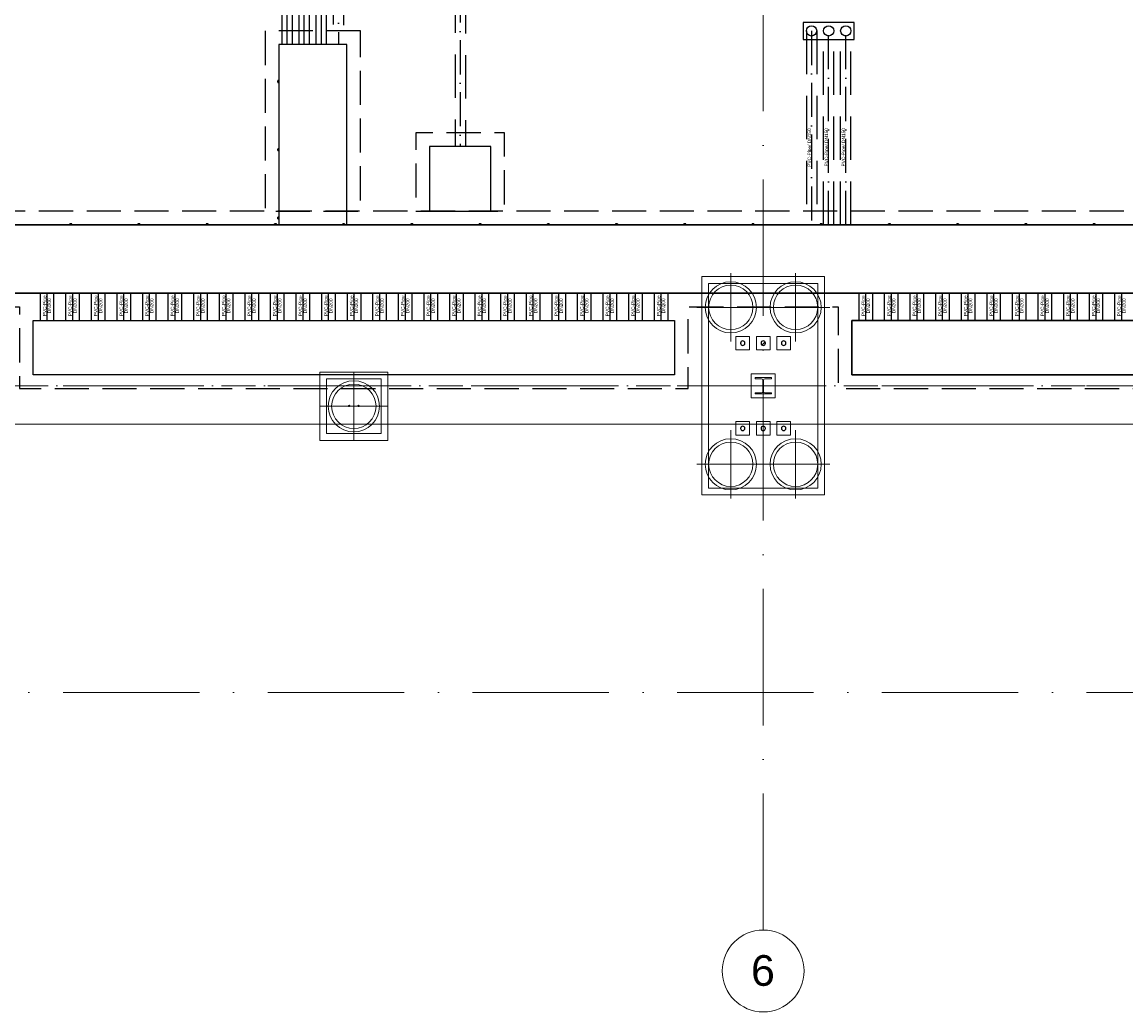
# Model space of a CAD drawing. Header units: millimetres. Extents: x -2694 to 330324, y -17289 to 76899.
# Tile 24 of 142: x 66908 to 83086, y -1426 to 13081. Entities that reach past the tile are written whole.
import ezdxf

# ---------------------------------------------------------------- set-up
doc = ezdxf.new("R2010")
doc.units = ezdxf.units.MM
for name, pattern in [('IMPORT-A_CARA_07', [700, 500, -200]), ('IMPORT-A_CARA_15', [760, 500, -130, 0, -130]), ('IMPORT-HIDDEN', [952.5, 635, -317.5]), ('Čerchovaná 20mm', [3000, 2000, -500, 0, -500])]:
    doc.linetypes.add(name, pattern=pattern)
for name, color, linetype, lineweight in [('02_0_25386_PODLAHA HALY A ZÁKLADY VESTAVKŮ 4_6_2025_dwg', 8, 'Continuous', 9), ('11542_003_OK-HALA_TaO-1_ET_R01_AciS_2025-04-14_sloupy_dwg', 150, 'Continuous', 9), ('CA_OSY', 5, 'IMPORT-A_CARA_15', 13), ('CA_PODLAHA CHRÁN_ POPIS', 12, 'IMPORT-A_CARA_15', 25), ('CA_PODLAHA CHRÁNIČKY', 12, 'IMPORT-A_CARA_07', 25), ('CA_PODLAHA KANÁLY', 12, 'Continuous', 25), ('CA_PODLAHA OBRYS', 12, 'Continuous', 25), ('CA_PODLAHA25', 7, 'Continuous', 13), ('CA_POHHRA18', 9, 'Continuous', 9), ('CA_TEXT35', 62, 'Continuous', 9), ('CA_ZAKLADY25', 7, 'Continuous', 13), ('Konstrukční přípoje', 7, 'Continuous', 13), ('SS_HALA_TaO-DODAVKA_STAVEBNI', 140, 'Continuous', 9), ('SS_HALA_TaO-SLOUP', 140, 'Continuous', 9)]:
    doc.layers.add(name, color=color, linetype=linetype, lineweight=lineweight)
doc.styles.add('Arial', font='arial.ttf', dxfattribs={"height": 50})
doc.styles.add('Arial_1', font='arial.ttf', dxfattribs={"height": 450})

# ---------------------------------------------------------------- blocks, each defined once
blk = doc.blocks.new('02_0_25386_PODLAHA HALY A ZÁKLADY VESTAVKŮ 4_6_2025_dwg_A$C0b34a81f-2769432-BOURÁNÍ STÁVAJÍCÍCH ZÁKLADOVÝCH PRVKŮ')
at = {"layer": 'CA_PODLAHA CHRÁN_ POPIS', "color": 1}
for p, q in [((71203, 13163), (71203, 21774)), ((71453, 13163), (71453, 21752)), ((71703, 13163), (71703, 21729)), ((71953, 21707), (71953, 13163)), ((73738, 21587), (73738, 11671)), ((78888, 13363), (78888, 10521)), ((79138, 10521), (79138, 13363)), ((79388, 10521), (79388, 13363)), ((67679, 9521), (67679, 9121)), ((68054, 9521), (68054, 9121)), ((68429, 9521), (68429, 9121)), ((68804, 9521), (68804, 9121)), ((69179, 9521), (69179, 9121)), ((69554, 9521), (69554, 9121)), ((69929, 9521), (69929, 9121)), ((70304, 9521), (70304, 9121)), ((70679, 9521), (70679, 9121)), ((71054, 9521), (71054, 9121)), ((71429, 9521), (71429, 9121)), ((71804, 9521), (71804, 9121)), ((72179, 9521), (72179, 9121)), ((72554, 9521), (72554, 9121)), ((72929, 9521), (72929, 9121)), ((73304, 9521), (73304, 9121)), ((73679, 9521), (73679, 9121)), ((74054, 9521), (74054, 9121)), ((74429, 9521), (74429, 9121)), ((74804, 9521), (74804, 9121)), ((75179, 9521), (75179, 9121)), ((75554, 9521), (75554, 9121)), ((75929, 9521), (75929, 9121)), ((76304, 9521), (76304, 9121)), ((76679, 9521), (76679, 9121)), ((79679, 9521), (79679, 9121)), ((80054, 9521), (80054, 9121)), ((80429, 9521), (80429, 9121)), ((80804, 9521), (80804, 9121)), ((81179, 9521), (81179, 9121)), ((81554, 9521), (81554, 9121)), ((81929, 9521), (81929, 9121)), ((82304, 9521), (82304, 9121)), ((82679, 9521), (82679, 9121)), ((83054, 9521), (83054, 9121)), ((83429, 9521), (83429, 9121))]:
    blk.add_line(p, q, dxfattribs=at)
at = {"layer": 'CA_PODLAHA CHRÁNIČKY', "color": 1, "linetype": 'IMPORT-HIDDEN'}
for p, q in [((71128, 13163), (71128, 21780)), ((71278, 13163), (71278, 21767)), ((71378, 13163), (71378, 21758)), ((71528, 13163), (71528, 21745)), ((71628, 13163), (71628, 21736)), ((71778, 13163), (71778, 21723)), ((71878, 21714), (71878, 13163)), ((72028, 21700), (72028, 13163)), ((73663, 21592), (73663, 11671)), ((73813, 21582), (73813, 11671)), ((78813, 13363), (78813, 10521)), ((78963, 13363), (78963, 10521)), ((79063, 10521), (79063, 13363)), ((79213, 10521), (79213, 13363)), ((79313, 10521), (79313, 13363)), ((79463, 10521), (79463, 13363)), ((67579, 9521), (67579, 9121)), ((67779, 9521), (67779, 9121)), ((67954, 9521), (67954, 9121)), ((68154, 9521), (68154, 9121)), ((68329, 9521), (68329, 9121)), ((68529, 9521), (68529, 9121)), ((68704, 9521), (68704, 9121)), ((68904, 9521), (68904, 9121)), ((69079, 9521), (69079, 9121)), ((69279, 9521), (69279, 9121)), ((69454, 9521), (69454, 9121)), ((69654, 9521), (69654, 9121)), ((69829, 9521), (69829, 9121)), ((70029, 9521), (70029, 9121)), ((70204, 9521), (70204, 9121)), ((70404, 9521), (70404, 9121)), ((70579, 9521), (70579, 9121)), ((70779, 9521), (70779, 9121)), ((70954, 9521), (70954, 9121)), ((71154, 9521), (71154, 9121)), ((71329, 9521), (71329, 9121)), ((71529, 9521), (71529, 9121)), ((71704, 9521), (71704, 9121)), ((71904, 9521), (71904, 9121)), ((72079, 9521), (72079, 9121)), ((72279, 9521), (72279, 9121)), ((72454, 9521), (72454, 9121)), ((72654, 9521), (72654, 9121)), ((72829, 9521), (72829, 9121)), ((73029, 9521), (73029, 9121)), ((73204, 9521), (73204, 9121)), ((73404, 9521), (73404, 9121)), ((73579, 9521), (73579, 9121)), ((73779, 9521), (73779, 9121)), ((73954, 9521), (73954, 9121)), ((74154, 9521), (74154, 9121)), ((74329, 9521), (74329, 9121)), ((74529, 9521), (74529, 9121)), ((74704, 9521), (74704, 9121)), ((74904, 9521), (74904, 9121)), ((75079, 9521), (75079, 9121)), ((75279, 9521), (75279, 9121)), ((75454, 9521), (75454, 9121)), ((75654, 9521), (75654, 9121)), ((75829, 9521), (75829, 9121)), ((76029, 9521), (76029, 9121)), ((76204, 9521), (76204, 9121)), ((76404, 9521), (76404, 9121)), ((76579, 9521), (76579, 9121)), ((76779, 9521), (76779, 9121)), ((79579, 9521), (79579, 9121)), ((79779, 9521), (79779, 9121)), ((79954, 9521), (79954, 9121)), ((80154, 9521), (80154, 9121)), ((80329, 9521), (80329, 9121)), ((80529, 9521), (80529, 9121)), ((80704, 9521), (80704, 9121)), ((80904, 9521), (80904, 9121)), ((81079, 9521), (81079, 9121)), ((81279, 9521), (81279, 9121)), ((81454, 9521), (81454, 9121)), ((81654, 9521), (81654, 9121)), ((81829, 9521), (81829, 9121)), ((82029, 9521), (82029, 9121)), ((82204, 9521), (82204, 9121)), ((82404, 9521), (82404, 9121)), ((82579, 9521), (82579, 9121)), ((82779, 9521), (82779, 9121)), ((82954, 9521), (82954, 9121)), ((83154, 9521), (83154, 9121)), ((83329, 9521), (83329, 9121))]:
    blk.add_line(p, q, dxfattribs=at)
at = {"layer": 'CA_PODLAHA KANÁLY', "color": 1, "flags": 128}
for points in [[(21495, 9521), (90079, 9521), (90079, 10521), (21495, 10521)], [(67479, 9121), (76879, 9121), (76879, 8321), (67479, 8321)], [(79479, 8321), (88879, 8321), (88879, 9121), (79479, 9121)]]:
    blk.add_lwpolyline(points, close=True, dxfattribs=at)
at = {"layer": 'CA_PODLAHA OBRYS', "color": 1, "flags": 128}
for points in [[(78763, 13488), (78763, 13238), (79513, 13238), (79513, 13488)], [(72078, 13163), (71078, 13163), (71078, 10521), (72078, 10521)], [(73288, 10721), (74188, 10721), (74188, 11671), (73288, 11671)], [(67479, 9121), (76879, 9121), (76879, 8321), (67479, 8321)], [(79479, 9121), (88879, 9121), (88879, 8321), (79479, 8321)]]:
    blk.add_lwpolyline(points, close=True, dxfattribs=at)
at = {"layer": 'CA_PODLAHA OBRYS', "color": 1, "linetype": 'IMPORT-A_CARA_07', "flags": 128}
for points in [[(72278, 13363), (70878, 13363), (70878, 10721), (72278, 10721)], [(73088, 10721), (74388, 10721), (74388, 11871), (73088, 11871)], [(21295, 9321), (43279, 9321), (43279, 8121), (53079, 8121), (53079, 9321), (55279, 9321), (55279, 8121), (65079, 8121), (65079, 9321), (67279, 9321), (67279, 8121), (77079, 8121), (77079, 9321), (79279, 9321), (79279, 8121), (89079, 8121), (89079, 9321), (90279, 9321), (90279, 10721), (21295, 10721)]]:
    blk.add_lwpolyline(points, close=True, dxfattribs=at)
at = {"layer": 'CA_PODLAHA OBRYS', "color": 1, "flags": 128}
for points in [[(72078, 10521), (72078, 13163), (71078, 13163), (71078, 10521)], [(71078, 12634), (71063, 12634), (71063, 12609), (71078, 12609)], [(71078, 12615), (71076, 12615), (71076, 12611), (71065, 12611), (71065, 12632), (71076, 12632), (71076, 12627), (71078, 12627)], [(74188, 10771), (74188, 11671), (73288, 11671), (73288, 10771)], [(71078, 11634), (71063, 11634), (71063, 11609), (71078, 11609)], [(71078, 11615), (71076, 11615), (71076, 11611), (71065, 11611), (71065, 11632), (71076, 11632), (71076, 11627), (71078, 11627)], [(21495, 10521), (90079, 10521), (90079, 9521), (21495, 9521)], [(68043, 10521), (68043, 10536), (68015, 10536), (68015, 10521)], [(68023, 10521), (68023, 10523), (68017, 10523), (68017, 10534), (68041, 10534), (68041, 10523), (68035, 10523), (68035, 10521)], [(69043, 10521), (69043, 10536), (69015, 10536), (69015, 10521)], [(69023, 10521), (69023, 10523), (69017, 10523), (69017, 10534), (69041, 10534), (69041, 10523), (69035, 10523), (69035, 10521)], [(70043, 10521), (70043, 10536), (70015, 10536), (70015, 10521)], [(70023, 10521), (70023, 10523), (70017, 10523), (70017, 10534), (70041, 10534), (70041, 10523), (70035, 10523), (70035, 10521)], [(71043, 10521), (71043, 10536), (71015, 10536), (71015, 10521)], [(71023, 10521), (71023, 10523), (71017, 10523), (71017, 10534), (71041, 10534), (71041, 10523), (71035, 10523), (71035, 10521)], [(71078, 10634), (71063, 10634), (71063, 10609), (71078, 10609)], [(71078, 10615), (71076, 10615), (71076, 10611), (71065, 10611), (71065, 10632), (71076, 10632), (71076, 10627), (71078, 10627)], [(72043, 10521), (72043, 10536), (72015, 10536), (72015, 10521)], [(72023, 10521), (72023, 10523), (72017, 10523), (72017, 10534), (72041, 10534), (72041, 10523), (72035, 10523), (72035, 10521)], [(73043, 10521), (73043, 10536), (73015, 10536), (73015, 10521)], [(73023, 10521), (73023, 10523), (73017, 10523), (73017, 10534), (73041, 10534), (73041, 10523), (73035, 10523), (73035, 10521)], [(74043, 10521), (74043, 10536), (74015, 10536), (74015, 10521)], [(74023, 10521), (74023, 10523), (74017, 10523), (74017, 10534), (74041, 10534), (74041, 10523), (74035, 10523), (74035, 10521)], [(75043, 10521), (75043, 10536), (75015, 10536), (75015, 10521)], [(75023, 10521), (75023, 10523), (75017, 10523), (75017, 10534), (75041, 10534), (75041, 10523), (75035, 10523), (75035, 10521)], [(76043, 10521), (76043, 10536), (76015, 10536), (76015, 10521)], [(76023, 10521), (76023, 10523), (76017, 10523), (76017, 10534), (76041, 10534), (76041, 10523), (76035, 10523), (76035, 10521)], [(77043, 10521), (77043, 10536), (77015, 10536), (77015, 10521)], [(77023, 10521), (77023, 10523), (77017, 10523), (77017, 10534), (77041, 10534), (77041, 10523), (77035, 10523), (77035, 10521)], [(78043, 10521), (78043, 10536), (78015, 10536), (78015, 10521)], [(78023, 10521), (78023, 10523), (78017, 10523), (78017, 10534), (78041, 10534), (78041, 10523), (78035, 10523), (78035, 10521)], [(79043, 10521), (79043, 10536), (79015, 10536), (79015, 10521)], [(79023, 10521), (79023, 10523), (79017, 10523), (79017, 10534), (79041, 10534), (79041, 10523), (79035, 10523), (79035, 10521)], [(80043, 10521), (80043, 10536), (80015, 10536), (80015, 10521)], [(80023, 10521), (80023, 10523), (80017, 10523), (80017, 10534), (80041, 10534), (80041, 10523), (80035, 10523), (80035, 10521)], [(81043, 10521), (81043, 10536), (81015, 10536), (81015, 10521)], [(81023, 10521), (81023, 10523), (81017, 10523), (81017, 10534), (81041, 10534), (81041, 10523), (81035, 10523), (81035, 10521)], [(82043, 10521), (82043, 10536), (82015, 10536), (82015, 10521)], [(82023, 10521), (82023, 10523), (82017, 10523), (82017, 10534), (82041, 10534), (82041, 10523), (82035, 10523), (82035, 10521)], [(83043, 10521), (83043, 10536), (83015, 10536), (83015, 10521)], [(83023, 10521), (83023, 10523), (83017, 10523), (83017, 10534), (83041, 10534), (83041, 10523), (83035, 10523), (83035, 10521)]]:
    blk.add_lwpolyline(points, dxfattribs=at)
at = {"layer": 'CA_PODLAHA OBRYS', "color": 1}
for centre in [(78888, 13363), (79138, 13363), (79388, 13363)]:
    blk.add_circle(centre, 75, dxfattribs=at)
at = {"layer": 'CA_PODLAHA CHRÁN_ POPIS', "char_height": 50, "attachment_point": 2, "rotation": 90, "line_spacing_factor": 0.941778, "style": 'Arial'}
for s, insert, width in [('PVC-Pipe/ DN150', (78830, 11653), 672.14), ('PVC-Pipe/ DN150', (79080, 11657), 672.14), ('PVC-Pipe/ DN150', (79330, 11657), 672.14), ('PVC-Pipe', (67621, 9334), 366.07), ('DN200', (67692, 9334), 259.55), ('PVC-Pipe', (67996, 9334), 366.07), ('DN200', (68067, 9334), 259.55), ('PVC-Pipe', (68371, 9334), 366.07), ('DN200', (68442, 9334), 259.55), ('PVC-Pipe', (68746, 9334), 366.07), ('DN200', (68817, 9334), 259.55), ('PVC-Pipe', (69121, 9334), 366.07), ('DN200', (69192, 9334), 259.55), ('PVC-Pipe', (69496, 9334), 366.07), ('DN200', (69567, 9334), 259.55), ('PVC-Pipe', (69871, 9334), 366.07), ('DN200', (69942, 9334), 259.55), ('PVC-Pipe', (70246, 9334), 366.07), ('DN200', (70317, 9334), 259.55), ('PVC-Pipe', (70621, 9334), 366.07), ('DN200', (70692, 9334), 259.55), ('PVC-Pipe', (70996, 9334), 366.07), ('DN200', (71067, 9334), 259.55), ('PVC-Pipe', (71371, 9334), 366.07), ('DN200', (71442, 9334), 259.55), ('PVC-Pipe', (71746, 9334), 366.07), ('DN200', (71817, 9334), 259.55), ('PVC-Pipe', (72121, 9334), 366.07), ('DN200', (72192, 9334), 259.55), ('PVC-Pipe', (72496, 9334), 366.07), ('DN200', (72567, 9334), 259.55), ('PVC-Pipe', (72871, 9334), 366.07), ('DN200', (72942, 9334), 259.55), ('PVC-Pipe', (73246, 9334), 366.07), ('DN200', (73317, 9334), 259.55), ('PVC-Pipe', (73621, 9334), 366.07), ('DN200', (73692, 9334), 259.55), ('PVC-Pipe', (73996, 9334), 366.07), ('DN200', (74067, 9334), 259.55), ('PVC-Pipe', (74371, 9334), 366.07), ('DN200', (74442, 9334), 259.55), ('PVC-Pipe', (74746, 9334), 366.07), ('DN200', (74817, 9334), 259.55), ('PVC-Pipe', (75121, 9334), 366.07), ('DN200', (75192, 9334), 259.55), ('PVC-Pipe', (75496, 9334), 366.07), ('DN200', (75567, 9334), 259.55), ('PVC-Pipe', (75871, 9334), 366.07), ('DN200', (75942, 9334), 259.55), ('PVC-Pipe', (76246, 9334), 366.07), ('DN200', (76317, 9334), 259.55), ('PVC-Pipe', (76621, 9334), 366.07), ('DN200', (76692, 9334), 259.55), ('PVC-Pipe', (79621, 9334), 366.07), ('DN200', (79692, 9334), 259.55), ('PVC-Pipe', (79996, 9334), 366.07), ('DN200', (80067, 9334), 259.55), ('PVC-Pipe', (80371, 9334), 366.07), ('DN200', (80442, 9334), 259.55), ('PVC-Pipe', (80746, 9334), 366.07), ('DN200', (80817, 9334), 259.55), ('PVC-Pipe', (81121, 9334), 366.07), ('DN200', (81192, 9334), 259.55), ('PVC-Pipe', (81496, 9334), 366.07), ('DN200', (81567, 9334), 259.55), ('PVC-Pipe', (81871, 9334), 366.07), ('DN200', (81942, 9334), 259.55), ('PVC-Pipe', (82246, 9334), 366.07), ('DN200', (82317, 9334), 259.55), ('PVC-Pipe', (82621, 9334), 366.07), ('DN200', (82692, 9334), 259.55), ('PVC-Pipe', (82996, 9334), 366.07), ('DN200', (83067, 9334), 259.55), ('PVC-Pipe', (83371, 9334), 366.07), ('DN200', (83442, 9334), 259.55)]:
    blk.add_mtext(s, dxfattribs=dict(at, insert=insert, width=width))
blk = doc.blocks.new('02_0_25386_PODLAHA HALY A ZÁKLADY VESTAVKŮ 4_6_2025_dwg-2745952-BOURÁNÍ STÁVAJÍCÍCH ZÁKLADOVÝCH PRVKŮ')
at = {"layer": 'CA_OSY', "color": 10}
blk.add_line((2346008, -1789797), (2597271, -1789797), dxfattribs=at)
blk.add_blockref('02_0_25386_PODLAHA HALY A ZÁKLADY VESTAVKŮ 4_6_2025_dwg_A$C0b34a81f-2769432-BOURÁNÍ STÁVAJÍCÍCH ZÁKLADOVÝCH PRVKŮ', (2306174, -1797959))
blk = doc.blocks.new('pilota 600 mm - D_750_650-2142272-BOURÁNÍ STÁVAJÍCÍCH ZÁKLADOVÝCH PRVKŮ')
at = {"layer": 'CA_POHHRA18'}
for q in [(0, 500), (-500, 0), (0, -500), (500, 0)]:
    blk.add_line((0, 0), q, dxfattribs=at)
blk = doc.blocks.new('pilota 600 mm - D_750_650-2142273-BOURÁNÍ STÁVAJÍCÍCH ZÁKLADOVÝCH PRVKŮ')
at = {"layer": 'CA_POHHRA18'}
for q in [(0, 500), (-500, 0), (500, 0), (0, -500)]:
    blk.add_line((0, 0), q, dxfattribs=at)
blk = doc.blocks.new('pilota 600 mm - D_750_650-2142301-BOURÁNÍ STÁVAJÍCÍCH ZÁKLADOVÝCH PRVKŮ')
at = {"layer": 'CA_POHHRA18'}
for q in [(0, 500), (-500, 0), (0, -500), (500, 0)]:
    blk.add_line((0, 0), q, dxfattribs=at)
blk = doc.blocks.new('11542_003_OK-HALA_TaO-1_ET_R01_AciS_2025-04-14_sloupy_dwg-1858929-BOURÁNÍ STÁVAJÍCÍCH ZÁKLADOVÝCH PRVKŮ')
at = {"layer": '11542_003_OK-HALA_TaO-1_ET_R01_AciS_2025-04-14_sloupy_dwg', "color": 140}
for p, q in [((77650, 7870), (77650, 7853)), ((77890, 7870), (77650, 7870)), ((77650, 7853), (77744, 7853)), ((77765, 7832), (77765, 7668)), ((77775, 7668), (77775, 7832)), ((77796, 7853), (77890, 7853)), ((77890, 7853), (77890, 7870)), ((77744, 7647), (77650, 7647)), ((77650, 7647), (77650, 7630)), ((77650, 7630), (77890, 7630)), ((77890, 7647), (77796, 7647)), ((77890, 7630), (77890, 7647))]:
    blk.add_line(p, q, dxfattribs=at)
for centre, radius, start, end in [((77470, 8375), 32, 0, 180), ((77470, 8375), 32, 180, 0), ((77770, 8375), 32, 0, 180), ((77770, 8375), 32, 180, 0), ((78070, 8375), 32, 0, 180), ((78070, 8375), 32, 180, 0), ((77744, 7832), 21, 0, 90), ((77796, 7832), 21, 90, 180), ((77744, 7668), 21, 270, 0), ((77796, 7668), 21, 180, 270), ((71700, 7455), 10, 0, 180), ((71700, 7455), 10, 180, 0), ((71840, 7455), 10, 0, 180), ((71840, 7455), 10, 180, 0), ((77470, 7125), 32, 0, 180), ((77470, 7125), 32, 180, 0), ((77770, 7125), 32, 0, 180), ((77770, 7125), 32, 180, 0), ((78070, 7125), 32, 0, 180), ((78070, 7125), 32, 180, 0)]:
    blk.add_arc(centre, radius, start, end, dxfattribs=at)
at = {"layer": 'SS_HALA_TaO-DODAVKA_STAVEBNI'}
for centre, start, end in [((77470, 8375), 0, 180), ((77470, 8375), 180, 0), ((77770, 8375), 0, 180), ((77770, 8375), 180, 0), ((78070, 8375), 0, 180), ((78070, 8375), 180, 0), ((77470, 7125), 0, 180), ((77470, 7125), 180, 0), ((77770, 7125), 0, 180), ((77770, 7125), 180, 0), ((78070, 7125), 0, 180), ((78070, 7125), 180, 0)]:
    blk.add_arc(centre, 32, start, end, dxfattribs=at)
at = {"layer": 'SS_HALA_TaO-SLOUP'}
for p, q in [((77650, 7870), (77650, 7853)), ((77890, 7870), (77650, 7870)), ((77650, 7853), (77744, 7853)), ((77765, 7832), (77765, 7668)), ((77775, 7668), (77775, 7832)), ((77796, 7853), (77890, 7853)), ((77890, 7853), (77890, 7870)), ((77744, 7647), (77650, 7647)), ((77650, 7647), (77650, 7630)), ((77650, 7630), (77890, 7630)), ((77890, 7647), (77796, 7647)), ((77890, 7630), (77890, 7647))]:
    blk.add_line(p, q, dxfattribs=at)
for centre, radius, start, end in [((77744, 7832), 21, 0, 90), ((77796, 7832), 21, 90, 180), ((77744, 7668), 21, 270, 0), ((77796, 7668), 21, 180, 270), ((71700, 7455), 10, 0, 180), ((71700, 7455), 10, 180, 0), ((71840, 7455), 10, 0, 180), ((71840, 7455), 10, 180, 0)]:
    blk.add_arc(centre, radius, start, end, dxfattribs=at)
blk = doc.blocks.new('M_Šroub HPM-E - 64_E-V268-BOURÁNÍ STÁVAJÍCÍCH ZÁKLADOVÝCH PRVKŮ')
at = {"layer": 'Konstrukční přípoje', "lineweight": 9}
h = blk.add_hatch(dxfattribs=at)
h.set_pattern_fill('FP_116', color=50, style=0, pattern_type=2)
h.set_pattern_definition([(45, (-77770.05, -8374.87), (-251.4472, 251.4472), []), (45, (-77770.05, -7993.87), (-251.4472, 251.4472), [])])
h.paths.add_polyline_path([(10, -30), (26, -19), (32, 0), (26, 19), (10, 30), (-10, 30), (-26, 19), (-32, 0), (-26, -19), (-10, -30)])
at = {"layer": 'Konstrukční přípoje'}
for p, q in [((-100, -100), (-100, 100)), ((-100, 100), (100, 100)), ((100, 100), (-100, 100)), ((-100, 100), (-100, -100)), ((100, 100), (100, -100)), ((100, -100), (100, 100)), ((100, -100), (-100, -100)), ((-100, -100), (100, -100))]:
    blk.add_line(p, q, dxfattribs=at)
at = {"layer": 'Konstrukční přípoje', "color": 250, "lineweight": 25}
for start, end in [(360, 180), (180, 360)]:
    blk.add_arc((0, 0), 32, start, end, dxfattribs=at)
at = {"layer": 'Konstrukční přípoje'}
for start, end in [(0, 180), (0, 180), (0, 180), (180, 360), (180, 360), (180, 360)]:
    blk.add_arc((0, 0), 32, start, end, dxfattribs=at)
blk = doc.blocks.new('M_Šroub HPM-E - 64_E-V269-BOURÁNÍ STÁVAJÍCÍCH ZÁKLADOVÝCH PRVKŮ')
at = {"layer": 'Konstrukční přípoje'}
for p, q in [((100, 100), (-100, 100)), ((-100, 100), (-100, -100)), ((-100, -100), (-100, 100)), ((-100, 100), (100, 100)), ((100, -100), (100, 100)), ((100, 100), (100, -100)), ((-100, -100), (100, -100)), ((100, -100), (-100, -100))]:
    blk.add_line(p, q, dxfattribs=at)
at = {"layer": 'Konstrukční přípoje', "color": 250, "lineweight": 25}
for start, end in [(360, 180), (180, 360)]:
    blk.add_arc((0, 0), 32, start, end, dxfattribs=at)
at = {"layer": 'Konstrukční přípoje'}
for start, end in [(0, 180), (0, 180), (0, 180), (180, 0), (180, 360), (180, 360)]:
    blk.add_arc((0, 0), 32, start, end, dxfattribs=at)
blk = doc.blocks.new('M_Šroub HPM-E - 64_E-V270-BOURÁNÍ STÁVAJÍCÍCH ZÁKLADOVÝCH PRVKŮ')
at = {"layer": 'Konstrukční přípoje'}
for p, q in [((-100, -100), (-100, 100)), ((-100, 100), (100, 100)), ((100, 100), (-100, 100)), ((-100, 100), (-100, -100)), ((100, 100), (100, -100)), ((100, -100), (100, 100)), ((100, -100), (-100, -100)), ((-100, -100), (100, -100))]:
    blk.add_line(p, q, dxfattribs=at)
at = {"layer": 'Konstrukční přípoje', "color": 250, "lineweight": 25}
for start, end in [(360, 180), (180, 360)]:
    blk.add_arc((0, 0), 32, start, end, dxfattribs=at)
at = {"layer": 'Konstrukční přípoje'}
for start, end in [(0, 180), (0, 180), (0, 180), (180, 360), (180, 360), (180, 360)]:
    blk.add_arc((0, 0), 32, start, end, dxfattribs=at)
blk = doc.blocks.new('M_Šroub HPM-E - 64_E-V271-BOURÁNÍ STÁVAJÍCÍCH ZÁKLADOVÝCH PRVKŮ')
at = {"layer": 'Konstrukční přípoje', "lineweight": 9}
h = blk.add_hatch(dxfattribs=at)
h.set_pattern_fill('FP_117', color=50, style=0, pattern_type=2)
h.set_pattern_definition([(45, (-78070.05, -7124.87), (-251.4472, 251.4472), []), (45, (-78070.05, -6743.87), (-251.4472, 251.4472), [])])
h.paths.add_polyline_path([(10, -30), (26, -19), (32, 0), (26, 19), (10, 30), (-10, 30), (-26, 19), (-32, 0), (-26, -19), (-10, -30)])
at = {"layer": 'Konstrukční přípoje'}
for p, q in [((100, 100), (-100, 100)), ((-100, 100), (-100, -100)), ((-100, -100), (-100, 100)), ((-100, 100), (100, 100)), ((100, -100), (100, 100)), ((100, 100), (100, -100)), ((-100, -100), (100, -100)), ((100, -100), (-100, -100))]:
    blk.add_line(p, q, dxfattribs=at)
at = {"layer": 'Konstrukční přípoje', "color": 250, "lineweight": 25}
for start, end in [(360, 180), (180, 360)]:
    blk.add_arc((0, 0), 32, start, end, dxfattribs=at)
at = {"layer": 'Konstrukční přípoje'}
for start, end in [(0, 180), (0, 180), (0, 180), (180, 0), (180, 360), (180, 360)]:
    blk.add_arc((0, 0), 32, start, end, dxfattribs=at)
blk = doc.blocks.new('M_Šroub HPM-E - 64_E-V272-BOURÁNÍ STÁVAJÍCÍCH ZÁKLADOVÝCH PRVKŮ')
at = {"layer": 'Konstrukční přípoje'}
for p, q in [((-100, -100), (-100, 100)), ((-100, 100), (100, 100)), ((100, 100), (-100, 100)), ((-100, 100), (-100, -100)), ((100, 100), (100, -100)), ((100, -100), (100, 100)), ((100, -100), (-100, -100)), ((-100, -100), (100, -100))]:
    blk.add_line(p, q, dxfattribs=at)
at = {"layer": 'Konstrukční přípoje', "color": 250, "lineweight": 25}
for start, end in [(360, 180), (180, 360)]:
    blk.add_arc((0, 0), 32, start, end, dxfattribs=at)
at = {"layer": 'Konstrukční přípoje'}
for start, end in [(0, 180), (0, 180), (0, 180), (180, 360), (180, 360), (180, 360)]:
    blk.add_arc((0, 0), 32, start, end, dxfattribs=at)
blk = doc.blocks.new('M_Šroub HPM-E - 64_E-V273-BOURÁNÍ STÁVAJÍCÍCH ZÁKLADOVÝCH PRVKŮ')
at = {"layer": 'Konstrukční přípoje'}
for p, q in [((100, 100), (-100, 100)), ((-100, 100), (-100, -100)), ((-100, -100), (-100, 100)), ((-100, 100), (100, 100)), ((100, -100), (100, 100)), ((100, 100), (100, -100)), ((-100, -100), (100, -100)), ((100, -100), (-100, -100))]:
    blk.add_line(p, q, dxfattribs=at)
at = {"layer": 'Konstrukční přípoje', "color": 250, "lineweight": 25}
for start, end in [(360, 180), (180, 360)]:
    blk.add_arc((0, 0), 32, start, end, dxfattribs=at)
at = {"layer": 'Konstrukční přípoje'}
for start, end in [(0, 180), (0, 180), (0, 180), (180, 0), (180, 360), (180, 360)]:
    blk.add_arc((0, 0), 32, start, end, dxfattribs=at)
blk = doc.blocks.new('Osnova - Bublina osnovy 12mm-4850-BOURÁNÍ STÁVAJÍCÍCH ZÁKLADOVÝCH PRVKŮ')
at = {"layer": 'CA_TEXT35'}
blk.add_circle((0, 0), 6, dxfattribs=at)

msp = doc.modelspace()

# ---------------------------------------------------------------- linework, layer by layer
at = {"layer": 'CA_OSY', "linetype": 'Čerchovaná 20mm', "lineweight": 9}
for p, q in [((77770, -226.2), (77770, 75699.1)), ((-1493.6, 7749.9), (299971.9, 7749.9)), ((-1493.6, 3254.9), (299971.9, 3254.9))]:
    msp.add_line(p, q, dxfattribs=at)
at = {"layer": 'CA_PODLAHA25'}
msp.add_line((205330, 7189.9), (4070, 7189.9), dxfattribs=at)
at = {"layer": 'CA_ZAKLADY25', "lineweight": 9}
for p, q in [((76870, 6149.9), (76870, 9349.9)), ((76870, 9349.9), (78670, 9349.9)), ((78670, 9349.9), (76870, 9349.9)), ((76870, 9349.9), (76870, 6149.9)), ((78670, 9349.9), (78670, 6149.9)), ((78670, 6149.9), (78670, 9349.9)), ((71270, 6949.9), (71270, 7949.9)), ((71270, 7949.9), (72270, 7949.9)), ((72270, 7949.9), (71270, 7949.9)), ((71270, 7949.9), (71270, 6949.9)), ((72270, 7949.9), (72270, 6949.9)), ((72270, 6949.9), (72270, 7949.9)), ((72270, 6949.9), (71270, 6949.9)), ((71270, 6949.9), (72270, 6949.9)), ((78670, 6149.9), (76870, 6149.9)), ((76870, 6149.9), (78670, 6149.9))]:
    msp.add_line(p, q, dxfattribs=at)
at = {"layer": 'CA_ZAKLADY25'}
for p, q in [((78570, 9249.9), (76970, 9249.9)), ((76970, 9249.9), (76970, 6249.9)), ((76970, 6249.9), (76970, 9249.9)), ((76970, 9249.9), (78570, 9249.9)), ((78570, 6249.9), (78570, 9249.9)), ((78570, 9249.9), (78570, 6249.9)), ((72170, 7849.9), (71370, 7849.9)), ((71370, 7849.9), (71370, 7049.9)), ((71370, 7049.9), (71370, 7849.9)), ((71370, 7849.9), (72170, 7849.9)), ((72170, 7049.9), (72170, 7849.9)), ((72170, 7849.9), (72170, 7049.9)), ((77595, 7924.9), (77945, 7924.9)), ((77595, 7574.9), (77595, 7924.9)), ((77945, 7924.9), (77595, 7924.9)), ((77595, 7924.9), (77595, 7574.9)), ((77945, 7924.9), (77945, 7574.9)), ((77945, 7574.9), (77945, 7924.9)), ((77945, 7574.9), (77595, 7574.9)), ((77595, 7574.9), (77945, 7574.9)), ((71370, 7049.9), (72170, 7049.9)), ((72170, 7049.9), (71370, 7049.9)), ((76970, 6249.9), (78570, 6249.9)), ((78570, 6249.9), (76970, 6249.9))]:
    msp.add_line(p, q, dxfattribs=at)
at = {"layer": 'CA_ZAKLADY25', "lineweight": 9}
for centre, radius, start, end in [((77295, 8899.9), 375, 0, 180), ((77295, 8899.9), 375, 0, 180), ((77295, 8899.9), 325, 90, 270), ((77295, 8899.9), 325, 90, 270), ((77295, 8899.9), 325, 270, 90), ((77295, 8899.9), 325, 270, 90), ((78245, 8899.9), 375, 0, 180), ((78245, 8899.9), 375, 0, 180), ((78245, 8899.9), 325, 90, 270), ((78245, 8899.9), 325, 90, 270), ((78245, 8899.9), 325, 270, 90), ((78245, 8899.9), 325, 270, 90), ((77295, 8899.9), 375, 180, 360), ((77295, 8899.9), 375, 180, 360), ((78245, 8899.9), 375, 180, 0), ((78245, 8899.9), 375, 180, 0), ((71770, 7449.9), 375, 0, 180), ((71770, 7449.9), 375, 0, 180), ((71770, 7449.9), 325, 90, 270), ((71770, 7449.9), 325, 90, 270), ((71770, 7449.9), 325, 270, 90), ((71770, 7449.9), 325, 270, 90), ((71770, 7449.9), 375, 180, 0), ((71770, 7449.9), 375, 180, 0), ((77295, 6599.9), 375, 0, 180), ((77295, 6599.9), 375, 0, 180), ((78245, 6599.9), 375, 0, 180), ((78245, 6599.9), 375, 0, 180), ((77295, 6599.9), 325, 90, 270), ((77295, 6599.9), 325, 90, 270), ((77295, 6599.9), 325, 270, 90), ((77295, 6599.9), 325, 270, 90), ((78245, 6599.9), 325, 90, 270), ((78245, 6599.9), 325, 90, 270), ((78245, 6599.9), 325, 270, 90), ((78245, 6599.9), 325, 270, 90), ((77295, 6599.9), 375, 180, 0), ((77295, 6599.9), 375, 180, 360), ((78245, 6599.9), 375, 180, 0), ((78245, 6599.9), 375, 180, 0)]:
    msp.add_arc(centre, radius, start, end, dxfattribs=at)

# ---------------------------------------------------------------- block references
at = {"layer": '02_0_25386_PODLAHA HALY A ZÁKLADY VESTAVKŮ 4_6_2025_dwg', "color": 240, "linetype": 'IMPORT-A_CARA_07'}
msp.add_blockref('02_0_25386_PODLAHA HALY A ZÁKLADY VESTAVKŮ 4_6_2025_dwg-2745952-BOURÁNÍ STÁVAJÍCÍCH ZÁKLADOVÝCH PRVKŮ', (-2306582.6, 1797547.1), dxfattribs=at)
at = {"layer": '11542_003_OK-HALA_TaO-1_ET_R01_AciS_2025-04-14_sloupy_dwg', "color": 140}
msp.add_blockref('11542_003_OK-HALA_TaO-1_ET_R01_AciS_2025-04-14_sloupy_dwg-1858929-BOURÁNÍ STÁVAJÍCÍCH ZÁKLADOVÝCH PRVKŮ', (0, 0), dxfattribs=at)
at = {"layer": 'CA_POHHRA18'}
for name, p in [('pilota 600 mm - D_750_650-2142272-BOURÁNÍ STÁVAJÍCÍCH ZÁKLADOVÝCH PRVKŮ', (77295, 8899.9)), ('pilota 600 mm - D_750_650-2142273-BOURÁNÍ STÁVAJÍCÍCH ZÁKLADOVÝCH PRVKŮ', (77295, 6599.9))]:
    msp.add_blockref(name, p, dxfattribs=at)
at = {"layer": 'CA_POHHRA18', "rotation": 180}
for name, p in [('pilota 600 mm - D_750_650-2142273-BOURÁNÍ STÁVAJÍCÍCH ZÁKLADOVÝCH PRVKŮ', (78245, 8899.9)), ('pilota 600 mm - D_750_650-2142301-BOURÁNÍ STÁVAJÍCÍCH ZÁKLADOVÝCH PRVKŮ', (71770, 7449.9)), ('pilota 600 mm - D_750_650-2142272-BOURÁNÍ STÁVAJÍCÍCH ZÁKLADOVÝCH PRVKŮ', (78245, 6599.9))]:
    msp.add_blockref(name, p, dxfattribs=at)
at = {"layer": 'CA_TEXT35', "xscale": 99.99999999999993, "yscale": 99.99999999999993, "zscale": 99.99999999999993}
msp.add_blockref('Osnova - Bublina osnovy 12mm-4850-BOURÁNÍ STÁVAJÍCÍCH ZÁKLADOVÝCH PRVKŮ', (77770, -826.2), dxfattribs=at)
at = {"layer": 'Konstrukční přípoje'}
for name, p in [('M_Šroub HPM-E - 64_E-V272-BOURÁNÍ STÁVAJÍCÍCH ZÁKLADOVÝCH PRVKŮ', (77470, 8374.9)), ('M_Šroub HPM-E - 64_E-V268-BOURÁNÍ STÁVAJÍCÍCH ZÁKLADOVÝCH PRVKŮ', (77770, 8374.9)), ('M_Šroub HPM-E - 64_E-V270-BOURÁNÍ STÁVAJÍCÍCH ZÁKLADOVÝCH PRVKŮ', (78070, 8374.9)), ('M_Šroub HPM-E - 64_E-V273-BOURÁNÍ STÁVAJÍCÍCH ZÁKLADOVÝCH PRVKŮ', (77470, 7124.9)), ('M_Šroub HPM-E - 64_E-V269-BOURÁNÍ STÁVAJÍCÍCH ZÁKLADOVÝCH PRVKŮ', (77770, 7124.9)), ('M_Šroub HPM-E - 64_E-V271-BOURÁNÍ STÁVAJÍCÍCH ZÁKLADOVÝCH PRVKŮ', (78070, 7124.9))]:
    msp.add_blockref(name, p, dxfattribs=at)

# ---------------------------------------------------------------- next in the draw order: texts
at = {"layer": 'CA_TEXT35', "insert": (77591.4, -593.6), "char_height": 450, "width": 424.894, "attachment_point": 1, "style": 'Arial_1', "bg_fill": 3, "box_fill_scale": 1.25, "bg_fill_color": 256, "bg_fill_true_color": 13158600, "bg_fill_transparency": 0}
msp.add_mtext('\\fArial|b0|i0|c238|p34|;6', dxfattribs=at)

doc.saveas('drawing.dxf')
